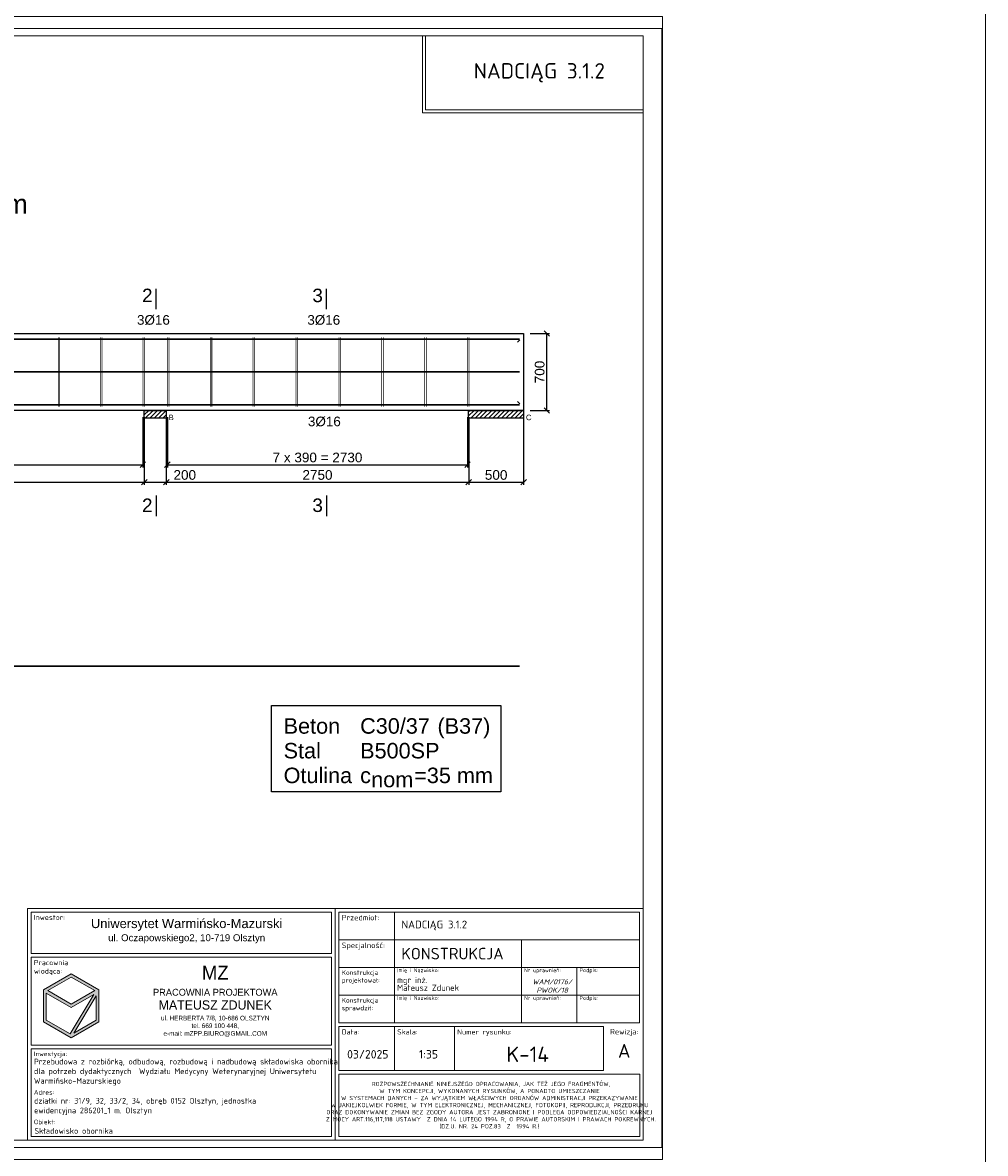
# Model space of a CAD drawing. Header units: millimetres. Extents: x -81893328 to 44149, y -26843406 to 95443303.
# Tile 6 of 100: x 35393 to 44149, y -35790 to -25505. Entities that reach past the tile are written whole.
import ezdxf
from ezdxf.enums import TextEntityAlignment as Align

# ---------------------------------------------------------------- set-up
doc = ezdxf.new("R2010")
doc.units = ezdxf.units.MM
for name, color, linetype, lineweight in [('aRMZ - opisy', 7, 'Continuous', 5), ('aRMZ - tabelka i ramka', 63, 'Continuous', 13), ('aRMZ - wymiarowanie', 4, 'Continuous', 13)]:
    doc.layers.add(name, color=color, linetype=linetype, lineweight=lineweight)
for name, color, linetype in [('SPECBUD_Cienkie', 9, 'Continuous'), ('SPECBUD_Grube', 7, 'Continuous'), ('SPECBUD_Opisy', 6, 'Continuous'), ('SPECBUD_Pręty zbrojeniowe', 1, 'Continuous'), ('SPECBUD_Wymiary', 3, 'Continuous'), ('SPECBUD_Wypełnienie', 253, 'Continuous')]:
    doc.layers.add(name, color=color, linetype=linetype)
doc.styles.add('1-100 RM', font='isocpeur.ttf', dxfattribs={"height": 20})
doc.styles.add('1-100 RM wymiar', font='isocpeur.ttf', dxfattribs={"height": 15})
doc.styles.add('4', font='arial.ttf', dxfattribs={"height": 15})
doc.styles.add('SPECBUD_TXT', font='arial.ttf')
doc.styles.get("Standard").update_dxf_attribs({"font": 'arial.ttf'})
doc.dimstyles.new('SPECBUD_mm_20', dxfattribs={"dimscale": 20, "dimtxt": 2.5, "dimasz": 2.5, "dimexe": 1.25, "dimexo": 3, "dimgap": 1, "dimtad": 1, "dimdec": 0, "dimzin": 0, "dimtxsty": 'SPECBUD_TXT', "dimblk": 'OBLIQUE', "dimblk1": 'OBLIQUE', "dimblk2": 'OBLIQUE', "dimcen": 1, "dimclrt": 7, "dimadec": 0, "dimazin": 0, "dimtfac": 1, "dimtdec": 4, "dimtofl": 0, "dimtmove": 0, "dimatfit": 3, "dimfxl": 1, "dimtolj": 1, "dimtzin": 0, "dimarcsym": 0})
pattern_1 = [(45, (28629.171, -28062.992), (20, -20), [])]

# ---------------------------------------------------------------- blocks, each defined once
blk = doc.blocks.new('_OBLIQUE')
at = {"color": 0, "lineweight": -2}
blk.add_line((-0.5, -0.5), (0.5, 0.5), dxfattribs=at)
blk = doc.blocks.new('*D1092')
at = {"layer": 'Defpoints', "color": 0, "ltscale": 100, "transparency": 16777216}
for p in [(36710, -29033), (39440, -29033), (39440, -29526)]:
    blk.add_point(p, dxfattribs=at)
at = {"layer": 'SPECBUD_Wymiary', "color": 0, "lineweight": -2, "ltscale": 100, "transparency": 16777216}
for p, q in [((36710, -29093), (36710, -29551)), ((39440, -29093), (39440, -29551)), ((36710, -29526), (39440, -29526))]:
    blk.add_line(p, q, dxfattribs=at)
at = {"layer": 'SPECBUD_Wymiary', "color": 0, "lineweight": -2, "ltscale": 100, "transparency": 16777216, "xscale": 50, "yscale": 50, "zscale": 50, "rotation": 180}
blk.add_blockref('_OBLIQUE', (36710, -29526), dxfattribs=at)
at = {"layer": 'SPECBUD_Wymiary', "color": 0, "lineweight": -2, "ltscale": 100, "transparency": 16777216, "xscale": 50, "yscale": 50, "zscale": 50}
blk.add_blockref('_OBLIQUE', (39440, -29526), dxfattribs=at)
at = {"layer": 'SPECBUD_Wymiary', "color": 7, "ltscale": 100, "transparency": 16777216, "insert": (38075, -29461), "char_height": 88, "attachment_point": 5, "style": 'SPECBUD_TXT'}
blk.add_mtext('\\A1;7 x 390 = 2730', dxfattribs=at)
blk = doc.blocks.new('*D1093')
at = {"layer": 'Defpoints', "color": 0, "ltscale": 100, "transparency": 16777216}
for p in [(30712, -29033), (36487, -29033), (36487, -29526)]:
    blk.add_point(p, dxfattribs=at)
at = {"layer": 'SPECBUD_Wymiary', "color": 0, "lineweight": -2, "ltscale": 100, "transparency": 16777216}
for p, q in [((30712, -29093), (30712, -29551)), ((36487, -29093), (36487, -29551)), ((30712, -29526), (36487, -29526))]:
    blk.add_line(p, q, dxfattribs=at)
at = {"layer": 'SPECBUD_Wymiary', "color": 0, "lineweight": -2, "ltscale": 100, "transparency": 16777216, "xscale": 50, "yscale": 50, "zscale": 50, "rotation": 180}
blk.add_blockref('_OBLIQUE', (30712, -29526), dxfattribs=at)
at = {"layer": 'SPECBUD_Wymiary', "color": 0, "lineweight": -2, "ltscale": 100, "transparency": 16777216, "xscale": 50, "yscale": 50, "zscale": 50}
blk.add_blockref('_OBLIQUE', (36487, -29526), dxfattribs=at)
at = {"layer": 'SPECBUD_Wymiary', "color": 7, "ltscale": 100, "transparency": 16777216, "insert": (33600, -29461), "char_height": 88, "attachment_point": 5, "style": 'SPECBUD_TXT'}
blk.add_mtext('\\A1;15 x 385 = 5775', dxfattribs=at)
blk = doc.blocks.new('*D1098')
at = {"layer": 'Defpoints', "color": 0, "ltscale": 100, "transparency": 16777216}
for p in [(39450, -29033), (39950, -29033), (39950, -29685)]:
    blk.add_point(p, dxfattribs=at)
at = {"layer": 'SPECBUD_Wymiary', "color": 0, "lineweight": -2, "ltscale": 100, "transparency": 16777216}
for p, q in [((39450, -29093), (39450, -29710)), ((39950, -29093), (39950, -29710)), ((39450, -29685), (39950, -29685))]:
    blk.add_line(p, q, dxfattribs=at)
at = {"layer": 'SPECBUD_Wymiary', "color": 0, "lineweight": -2, "ltscale": 100, "transparency": 16777216, "xscale": 50, "yscale": 50, "zscale": 50, "rotation": 180}
blk.add_blockref('_OBLIQUE', (39450, -29685), dxfattribs=at)
at = {"layer": 'SPECBUD_Wymiary', "color": 0, "lineweight": -2, "ltscale": 100, "transparency": 16777216, "xscale": 50, "yscale": 50, "zscale": 50}
blk.add_blockref('_OBLIQUE', (39950, -29685), dxfattribs=at)
at = {"layer": 'SPECBUD_Wymiary', "color": 7, "ltscale": 100, "transparency": 16777216, "insert": (39700, -29620), "char_height": 88, "attachment_point": 5, "style": 'SPECBUD_TXT'}
blk.add_mtext('\\A1;500', dxfattribs=at)
blk = doc.blocks.new('*D1099')
at = {"layer": 'Defpoints', "color": 0, "ltscale": 100, "transparency": 16777216}
for p in [(39950, -28333), (40161, -28333), (39950, -29033)]:
    blk.add_point(p, dxfattribs=at)
at = {"layer": 'SPECBUD_Wymiary', "color": 0, "lineweight": -2, "ltscale": 100, "transparency": 16777216}
for p, q in [((40010, -28333), (40186, -28333)), ((40161, -29033), (40161, -28333)), ((40010, -29033), (40186, -29033))]:
    blk.add_line(p, q, dxfattribs=at)
at = {"layer": 'SPECBUD_Wymiary', "color": 0, "lineweight": -2, "ltscale": 100, "transparency": 16777216, "xscale": 50, "yscale": 50, "zscale": 50}
for p, rotation in [((40161, -28333), 90), ((40161, -29033), 270)]:
    blk.add_blockref('_OBLIQUE', p, dxfattribs=dict(at, rotation=rotation))
at = {"layer": 'SPECBUD_Wymiary', "color": 7, "ltscale": 100, "transparency": 16777216, "insert": (40096, -28683), "char_height": 88, "attachment_point": 5, "rotation": 90, "style": 'SPECBUD_TXT'}
blk.add_mtext('\\A1;700', dxfattribs=at)
blk = doc.blocks.new('*D1100')
at = {"layer": 'Defpoints', "color": 0, "ltscale": 100, "transparency": 16777216}
for p in [(36700, -29033), (39450, -29033), (39450, -29685)]:
    blk.add_point(p, dxfattribs=at)
at = {"layer": 'SPECBUD_Wymiary', "color": 0, "lineweight": -2, "ltscale": 100, "transparency": 16777216}
for p, q in [((36700, -29093), (36700, -29710)), ((39450, -29093), (39450, -29710)), ((36700, -29685), (39450, -29685))]:
    blk.add_line(p, q, dxfattribs=at)
at = {"layer": 'SPECBUD_Wymiary', "color": 0, "lineweight": -2, "ltscale": 100, "transparency": 16777216, "xscale": 50, "yscale": 50, "zscale": 50, "rotation": 180}
blk.add_blockref('_OBLIQUE', (36700, -29685), dxfattribs=at)
at = {"layer": 'SPECBUD_Wymiary', "color": 0, "lineweight": -2, "ltscale": 100, "transparency": 16777216, "xscale": 50, "yscale": 50, "zscale": 50}
blk.add_blockref('_OBLIQUE', (39450, -29685), dxfattribs=at)
at = {"layer": 'SPECBUD_Wymiary', "color": 7, "ltscale": 100, "transparency": 16777216, "insert": (38075, -29620), "char_height": 88, "attachment_point": 5, "style": 'SPECBUD_TXT'}
blk.add_mtext('\\A1;2750', dxfattribs=at)
blk = doc.blocks.new('*D1101')
at = {"layer": 'Defpoints', "color": 0, "ltscale": 100, "transparency": 16777216}
for p in [(36500, -29033), (36700, -29033), (36700, -29685)]:
    blk.add_point(p, dxfattribs=at)
at = {"layer": 'SPECBUD_Wymiary', "color": 0, "lineweight": -2, "ltscale": 100, "transparency": 16777216}
for p, q in [((36500, -29093), (36500, -29710)), ((36700, -29093), (36700, -29710)), ((36500, -29685), (36700, -29685)), ((36700, -29685), (36985, -29685))]:
    blk.add_line(p, q, dxfattribs=at)
at = {"layer": 'SPECBUD_Wymiary', "color": 0, "lineweight": -2, "ltscale": 100, "transparency": 16777216, "xscale": 50, "yscale": 50, "zscale": 50, "rotation": 180}
blk.add_blockref('_OBLIQUE', (36500, -29685), dxfattribs=at)
at = {"layer": 'SPECBUD_Wymiary', "color": 0, "lineweight": -2, "ltscale": 100, "transparency": 16777216, "xscale": 50, "yscale": 50, "zscale": 50}
blk.add_blockref('_OBLIQUE', (36700, -29685), dxfattribs=at)
at = {"layer": 'SPECBUD_Wymiary', "color": 7, "ltscale": 100, "transparency": 16777216, "insert": (36868, -29620), "char_height": 88, "attachment_point": 5, "style": 'SPECBUD_TXT'}
blk.add_mtext('\\A1;200', dxfattribs=at)
blk = doc.blocks.new('*D1102')
at = {"layer": 'Defpoints', "color": 0, "ltscale": 100, "transparency": 16777216}
for p in [(30700, -29033), (36500, -29033), (36500, -29685)]:
    blk.add_point(p, dxfattribs=at)
at = {"layer": 'SPECBUD_Wymiary', "color": 0, "lineweight": -2, "ltscale": 100, "transparency": 16777216}
for p, q in [((30700, -29093), (30700, -29710)), ((36500, -29093), (36500, -29710)), ((30700, -29685), (36500, -29685))]:
    blk.add_line(p, q, dxfattribs=at)
at = {"layer": 'SPECBUD_Wymiary', "color": 0, "lineweight": -2, "ltscale": 100, "transparency": 16777216, "xscale": 50, "yscale": 50, "zscale": 50, "rotation": 180}
blk.add_blockref('_OBLIQUE', (30700, -29685), dxfattribs=at)
at = {"layer": 'SPECBUD_Wymiary', "color": 0, "lineweight": -2, "ltscale": 100, "transparency": 16777216, "xscale": 50, "yscale": 50, "zscale": 50}
blk.add_blockref('_OBLIQUE', (36500, -29685), dxfattribs=at)
at = {"layer": 'SPECBUD_Wymiary', "color": 7, "ltscale": 100, "transparency": 16777216, "insert": (33600, -29620), "char_height": 88, "attachment_point": 5, "style": 'SPECBUD_TXT'}
blk.add_mtext('\\A1;5800', dxfattribs=at)

msp = doc.modelspace()

# ---------------------------------------------------------------- hatches: boundary and pattern name
at = {"layer": 'aRMZ - tabelka i ramka', "linetype": 'Continuous', "ltscale": 0.4}
h = msp.add_hatch(dxfattribs=at)
h.set_pattern_fill('DOTS', color=256, scale=2.1)
h.set_pattern_definition([(0, (41341.41522, -33158.82118), (0.065625, 0.13125), [0, -0.13125])])
h.paths.add_polyline_path([(36087.3079, -34302.5834), (35835.3079, -34157.0911), (35583.3079, -34302.5834), (35583.3079, -34593.5679), (35835.3079, -34739.0602), (36087.3079, -34593.5679)])
h.paths.add_polyline_path([(36039.6392, -34344.6542), (35824.3945, -34703.6609), (35608.5079, -34579.0187), (35608.5079, -34331.6819), (35835.3079, -34462.6249)], flags=16)
h.paths.add_polyline_path([(35835.3079, -34433.5265), (35621.1079, -34309.858), (35835.3079, -34186.1896), (36049.5079, -34309.858)], flags=16)
h.paths.add_polyline_path([(36062.1079, -34356.1852), (36062.1079, -34579.0187), (35857.7767, -34696.9894)], flags=16)
at = {"layer": 'SPECBUD_Wypełnienie', "ltscale": 100}
h = msp.add_hatch(dxfattribs=at)
h.set_pattern_fill('ANSI31', color=256, scale=20, style=0)
h.set_pattern_definition(pattern_1)
h.paths.add_polyline_path([(36499.7315, -29103.0818), (36499.7315, -29032.5318), (36699.7315, -29032.5318), (36699.7315, -29103.0818)])
h = msp.add_hatch(dxfattribs=at)
h.set_pattern_fill('ANSI31', color=256, scale=20, style=0)
h.set_pattern_definition(pattern_1)
h.paths.add_polyline_path([(39449.7315, -29103.0818), (39449.7315, -29032.5318), (39949.7315, -29032.5318), (39949.7315, -29103.0818)])

# ---------------------------------------------------------------- linework, layer by layer
at = {"layer": 'aRMZ - tabelka i ramka', "linetype": 'Continuous', "ltscale": 0.4}
for p, q in [((38236.7575, -33561.7776), (38236.7575, -35670.1776)), ((38774.3575, -33847.3776), (38774.3575, -33595.3776)), ((38774.3575, -34099.3776), (38774.3575, -33847.3776)), ((39929.3575, -33847.3776), (39929.3575, -34099.3776)), ((38774.3575, -34351.3776), (38774.3575, -34099.3776)), ((39929.3575, -34099.3776), (39929.3575, -34351.3776)), ((40433.3575, -34099.3776), (40433.3575, -34351.3776)), ((35835.3079, -34157.0911), (35583.3079, -34302.5834)), ((35835.3079, -34186.1896), (35621.1079, -34309.858)), ((36087.3079, -34302.5834), (35835.3079, -34157.0911)), ((36049.5079, -34309.858), (35835.3079, -34186.1896)), ((35583.3079, -34302.5834), (35583.3079, -34593.5679)), ((35608.5079, -34331.6819), (35835.3079, -34462.6249)), ((35608.5079, -34331.6819), (35608.5079, -34579.0187)), ((35621.1079, -34309.858), (35835.3079, -34433.5265)), ((35824.3945, -34703.6609), (36039.6392, -34344.6542)), ((36049.5079, -34309.858), (35835.3079, -34433.5265)), ((36039.6392, -34344.6542), (35835.3079, -34462.6249)), ((36087.3079, -34593.5679), (36087.3079, -34302.5834)), ((38774.3575, -34603.3776), (38774.3575, -34351.3776)), ((39929.3575, -34351.3776), (39929.3575, -34603.3776)), ((40433.3575, -34351.3776), (40433.3575, -34603.3776)), ((35857.7767, -34696.9894), (36062.1079, -34356.1852)), ((36062.1079, -34579.0187), (36062.1079, -34356.1852)), ((35583.3079, -34593.5679), (35835.3079, -34739.0602)), ((35608.5079, -34579.0187), (35824.3945, -34703.6609)), ((35835.3079, -34739.0602), (36087.3079, -34593.5679)), ((35857.7767, -34696.9894), (36062.1079, -34579.0187)), ((38774.3575, -34636.9776), (38774.3575, -35035.9776)), ((39320.3575, -34636.9776), (39320.3575, -35035.9776))]:
    msp.add_line(p, q, dxfattribs=at)
at = {"layer": 'aRMZ - tabelka i ramka', "color": 7, "true_color": 0xffffff}
for points in [[(26511.7575, -25450.1776), (41211.7575, -25450.1776), (41211.7575, -35845.1776), (26511.7575, -35845.1776)], [(26818.027, -25560.0699), (41207.2204, -25560.0699), (41207.2204, -35735.2853), (26818.027, -35735.2853)]]:
    msp.add_lwpolyline(points, close=True, dxfattribs=at)
at = {"layer": 'aRMZ - tabelka i ramka'}
msp.add_lwpolyline([(28086.7575, -25625.1776), (41036.7575, -25625.1776), (41036.7575, -35670.1776), (28086.7575, -35670.1776)], close=True, dxfattribs=at)
for points in [[(41036.7575, -26325.1776), (39028.7276, -26325.1776), (39028.7276, -25625.1776)], [(41036.7575, -26297.1776), (39056.7276, -26297.1776), (39056.7276, -25625.1776)]]:
    msp.add_lwpolyline(points, dxfattribs=at)
at = {"layer": 'aRMZ - tabelka i ramka', "linetype": 'Continuous', "ltscale": 0.4}
for points in [[(41036.7575, -35670.1776), (41036.7575, -33561.7776), (35436.7575, -33561.7776), (35436.7575, -35670.1776)], [(35470.3575, -33595.3776), (38203.1575, -33595.3776), (38203.1575, -33973.3776), (35470.3575, -33973.3776)], [(38270.3575, -33595.3776), (41003.1575, -33595.3776), (41003.1575, -33847.3776), (38270.3575, -33847.3776)], [(38270.3575, -33847.3776), (41003.1575, -33847.3776), (41003.1575, -34099.3776), (38270.3575, -34099.3776)], [(35470.3575, -34006.9776), (38203.1575, -34006.9776), (38203.1575, -34804.9776), (35470.3575, -34804.9776)], [(38270.3575, -34099.3776), (41003.1575, -34099.3776), (41003.1575, -34351.3776), (38270.3575, -34351.3776)], [(38270.3575, -34351.3776), (41003.1575, -34351.3776), (41003.1575, -34603.3776), (38270.3575, -34603.3776)], [(38270.3575, -34636.9776), (40674.8575, -34636.9776), (40674.8575, -35035.9776), (38270.3575, -35035.9776)], [(35470.3575, -34838.5776), (38203.1575, -34838.5776), (38203.1575, -35636.5776), (35470.3575, -35636.5776)], [(38270.3575, -35069.5776), (41007.3575, -35069.5776), (41007.3575, -35636.5776), (38270.3575, -35636.5776)]]:
    msp.add_lwpolyline(points, close=True, dxfattribs=at)
at = {"layer": 'aRMZ - wymiarowanie', "color": 1, "ltscale": 2}
msp.add_lwpolyline([(19985.9645, 13281.4466), (44149.4888, 13281.4466), (44149.4888, -50421.9977), (19985.9645, -50421.9977)], close=True, dxfattribs=at)
at = {"layer": 'SPECBUD_Cienkie', "linetype": 'Continuous', "ltscale": 100}
for p, q in [((39914.7315, -28391.5318), (39893.5615, -28412.7018)), ((39914.7315, -28391.5318), (39893.5615, -28412.7018)), ((39914.7315, -28391.5318), (39893.5615, -28412.7018)), ((39914.7315, -28973.5318), (39893.5615, -28952.3618)), ((39914.7315, -28973.5318), (39893.5615, -28952.3618)), ((39914.7315, -28973.5318), (39893.5615, -28952.3618))]:
    msp.add_line(p, q, dxfattribs=at)
for points in [[(36499.7315, -29103.0818), (36499.7315, -29032.5318), (36699.7315, -29032.5318), (36699.7315, -29103.0818)], [(39449.7315, -29103.0818), (39449.7315, -29032.5318), (39949.7315, -29032.5318), (39949.7315, -29103.0818)]]:
    msp.add_lwpolyline(points, dxfattribs=at)
at = {"layer": 'SPECBUD_Grube', "linetype": 'Continuous', "ltscale": 100}
msp.add_lwpolyline([(28699.7315, -28332.5318), (39949.7315, -28332.5318), (39949.7315, -29032.5318), (28699.7315, -29032.5318), (28699.7315, -28332.5318)], dxfattribs=at)
msp.add_lwpolyline([(37657.8361, -31715.865), (39742.9961, -31715.865), (39742.9961, -32501.86), (37657.8361, -32501.86)], close=True, dxfattribs=at)
at = {"layer": 'SPECBUD_Opisy', "linetype": 'Continuous', "ltscale": 100}
for p, q in [((36609.1934, -28110.4458), (36609.1934, -27925.2258)), ((38158.4071, -28110.4458), (38158.4071, -27925.2258)), ((36609.1934, -29807.7969), (36609.1934, -29993.0169)), ((38158.4071, -29807.7969), (38158.4071, -29993.0169))]:
    msp.add_line(p, q, dxfattribs=at)
at = {"layer": 'SPECBUD_Pręty zbrojeniowe', "linetype": 'Continuous', "ltscale": 100}
for points, const_width in [([(39914.7315, -28383.5318), (39914.7315, -28383.5318), (39914.7315, -28383.5318), (39914.7315, -28383.5318), (39914.7315, -28383.5318), (39914.7315, -28383.5318), (28734.7315, -28383.5318), (28734.7315, -28383.5318), (28734.7315, -28383.5318), (28734.7315, -28383.5318), (28734.7315, -28383.5318), (28734.7315, -28383.5318)], 16), ([(39914.7315, -28383.5318), (39914.7315, -28383.5318), (39914.7315, -28383.5318), (39914.7315, -28383.5318), (39914.7315, -28383.5318), (39914.7315, -28383.5318), (28734.7315, -28383.5318), (28734.7315, -28383.5318), (28734.7315, -28383.5318), (28734.7315, -28383.5318), (28734.7315, -28383.5318), (28734.7315, -28383.5318)], 16), ([(39914.7315, -28383.5318), (39914.7315, -28383.5318), (39914.7315, -28383.5318), (39914.7315, -28383.5318), (39914.7315, -28383.5318), (39914.7315, -28383.5318), (28734.7315, -28383.5318), (28734.7315, -28383.5318), (28734.7315, -28383.5318), (28734.7315, -28383.5318), (28734.7315, -28383.5318), (28734.7315, -28383.5318)], 16), ([(35717.2315, -28997.5318), (35717.2315, -28367.5318)], 6.6), ([(35731.3415, -28997.5318), (35731.3415, -28367.5318)], 6.6), ([(36102.2315, -28997.5318), (36102.2315, -28367.5318)], 6.6), ([(36116.3415, -28997.5318), (36116.3415, -28367.5318)], 6.6), ([(36487.2315, -28997.5318), (36487.2315, -28367.5318)], 6.6), ([(36501.3415, -28997.5318), (36501.3415, -28367.5318)], 6.6), ([(36709.7315, -28997.5318), (36709.7315, -28367.5318)], 6.6), ([(36723.8415, -28997.5318), (36723.8415, -28367.5318)], 6.6), ([(37099.7315, -28997.5318), (37099.7315, -28367.5318)], 6.6), ([(37113.8415, -28997.5318), (37113.8415, -28367.5318)], 6.6), ([(37489.7315, -28997.5318), (37489.7315, -28367.5318)], 6.6), ([(37503.8415, -28997.5318), (37503.8415, -28367.5318)], 6.6), ([(37879.7315, -28997.5318), (37879.7315, -28367.5318)], 6.6), ([(37893.8415, -28997.5318), (37893.8415, -28367.5318)], 6.6), ([(38269.7315, -28997.5318), (38269.7315, -28367.5318)], 6.6), ([(38283.8415, -28997.5318), (38283.8415, -28367.5318)], 6.6), ([(38659.7315, -28997.5318), (38659.7315, -28367.5318)], 6.6), ([(38673.8415, -28997.5318), (38673.8415, -28367.5318)], 6.6), ([(39049.7315, -28997.5318), (39049.7315, -28367.5318)], 6.6), ([(39063.8415, -28997.5318), (39063.8415, -28367.5318)], 6.6), ([(39439.7315, -28997.5318), (39439.7315, -28367.5318)], 6.6), ([(39453.8415, -28997.5318), (39453.8415, -28367.5318)], 6.6), ([(39914.7315, -28682.5318), (39914.7315, -28682.5318), (39914.7315, -28682.5318), (39914.7315, -28682.5318), (39914.7315, -28682.5318), (39914.7315, -28682.5318), (28734.7315, -28682.5318), (28734.7315, -28682.5318), (28734.7315, -28682.5318), (28734.7315, -28682.5318), (28734.7315, -28682.5318), (28734.7315, -28682.5318)], 16), ([(39914.7315, -28981.5318), (39914.7315, -28981.5318), (39914.7315, -28981.5318), (39914.7315, -28981.5318), (39914.7315, -28981.5318), (39914.7315, -28981.5318), (28734.7315, -28981.5318), (28734.7315, -28981.5318), (28734.7315, -28981.5318), (28734.7315, -28981.5318), (28734.7315, -28981.5318), (28734.7315, -28981.5318)], 16), ([(39914.7315, -28981.5318), (39914.7315, -28981.5318), (39914.7315, -28981.5318), (39914.7315, -28981.5318), (39914.7315, -28981.5318), (39914.7315, -28981.5318), (28734.7315, -28981.5318), (28734.7315, -28981.5318), (28734.7315, -28981.5318), (28734.7315, -28981.5318), (28734.7315, -28981.5318), (28734.7315, -28981.5318)], 16), ([(39914.7315, -28981.5318), (39914.7315, -28981.5318), (39914.7315, -28981.5318), (39914.7315, -28981.5318), (39914.7315, -28981.5318), (39914.7315, -28981.5318), (28734.7315, -28981.5318), (28734.7315, -28981.5318), (28734.7315, -28981.5318), (28734.7315, -28981.5318), (28734.7315, -28981.5318), (28734.7315, -28981.5318)], 16), ([(39914.7315, -31357.9458), (39914.7315, -31357.9458), (39914.7315, -31357.9458), (39914.7315, -31357.9458), (39914.7315, -31357.9458), (39914.7315, -31357.9458), (28734.7315, -31357.9458), (28734.7315, -31357.9458), (28734.7315, -31357.9458), (28734.7315, -31357.9458), (28734.7315, -31357.9458), (28734.7315, -31357.9458)], 16)]:
    msp.add_lwpolyline(points, dxfattribs=dict(at, const_width=const_width))
at = {"layer": 'SPECBUD_Wypełnienie', "color": 7, "linetype": 'Continuous', "ltscale": 100}
for points in [[(36499.7315, -29103.0818), (36499.7315, -29032.5318), (36699.7315, -29032.5318), (36699.7315, -29103.0818)], [(39449.7315, -29103.0818), (39449.7315, -29032.5318), (39949.7315, -29032.5318), (39949.7315, -29103.0818)]]:
    msp.add_lwpolyline(points, close=True, dxfattribs=at)

# ---------------------------------------------------------------- texts
at = {"layer": 'aRMZ - opisy', "style": 'SPECBUD_TXT'}
msp.add_text('Nadciąg żelbetowy 20x70cm', height=175, dxfattribs=at).set_placement((32328.3217, -27242.3036))
at = {"layer": 'aRMZ - tabelka i ramka', "insert": (40092.7276, -25961.1776), "char_height": 140, "attachment_point": 5}
msp.add_mtext_dynamic_manual_height_columns('{\\fISOCPEUR|b0|i0|c238|p34;NADCIĄG 3.1.2}', width=2885.386287, gutter_width=21.875, heights=[0], dxfattribs=at)
at = {"layer": 'aRMZ - tabelka i ramka', "linetype": 'Continuous', "ltscale": 0.4}
for s, width, gutter_width, heights, insert, char_height, attachment_point, style in [('Inwestor:', 158.430567, 350, [0], (35495.5575, -33620.5776), 46.2, 1, '1-100 RM'), ('Przedmiot:', 158.430567, 350, [0], (38295.5575, -33620.5776), 50.4, 1, '1-100 RM'), ('NADCIĄG 3.1.2', 2864.019069, 3.5, [0], (38839.1559, -33716.8104), 70, 4, '1-100 RM wymiar'), ('Specjalność:', 158.430567, 350, [0], (38295.5575, -33872.5776), 50.4, 1, '1-100 RM'), ('Pracownia wiodąca:', 510.5505, 350, [0], (35495.5575, -34032.1776), 46.2, 1, '1-100 RM'), ('Konstrukcja projektował:', 158.430567, 350, [0], (38295.5575, -34124.5776), 42, 1, '1-100 RM'), ('Imię i Nazwisko:', 675.120063, 350, [0], (38799.5575, -34107.0776), 35, 1, '1-100 RM'), ('Nr uprawnień:', 455.519719, 350, [0], (39954.5575, -34107.0776), 35, 1, '1-100 RM'), ('Podpis:', 455.519719, 350, [0], (40458.5575, -34107.0776), 35, 1, '1-100 RM'), ('\\pxsm0.75,;mgr inż.\\PMateusz Zdunek', 1066.434485, 350, [0], (38799.5575, -34248.8276), 56, 4, '1-100 RM'), ('{\\fISOCPEUR|b0|i1|c238|p34;WAM/0176/\\PPWOK/18}', 519.873953, 350, [0], (40209.8299, -34267.3776), 46.2, 5, '1-100 RM'), ('Imię i Nazwisko:', 693.74381, 350, [0], (38799.5575, -34359.0776), 35, 1, '1-100 RM'), ('Konstrukcja sprawdził:', 158.430567, 350, [0], (38295.5575, -34376.5776), 42, 1, '1-100 RM'), ('Nr uprawnień:', 455.519719, 350, [0], (39954.5575, -34359.0776), 35, 1, '1-100 RM'), ('Podpis:', 455.519719, 350, [0], (40458.5575, -34359.0776), 35, 1, '1-100 RM'), ('Skala:', 158.430567, 350, [0], (38799.5575, -34662.1776), 46.2, 1, '1-100 RM'), ('Rewizja:', 158.430567, 350, [0], (40864.5575, -34657.9776), 50.4, 2, '1-100 RM'), ('Data:', 158.430567, 350, [0], (38295.5575, -34662.1776), 46.2, 1, '1-100 RM'), ('Numer rysunku:', 444.16939, 350, [0], (39345.5575, -34662.1776), 46.2, 1, '1-100 RM'), ('Inwestycja:', 510.5505, 350, [0], (35495.5575, -34863.7776), 42, 1, '1-100 RM'), ('03/2025', 427.008968, 350, [77], (38532.6564, -34888.9776), 77, 5, '1-100 RM'), ('1:35', 427.008968, 350, [77], (39084.1319, -34888.9776), 77, 5, '1-100 RM'), ('K-14', 427.008968, 350, [77], (39986.7049, -34888.9776), 140, 5, '1-100 RM'), ('A', 158.430567, 350, [0], (40864.5575, -34857.4776), 126, 5, '1-100 RM'), ('Adres:', 510.5505, 350, [0], (35495.5575, -35213.76), 42, 1, '1-100 RM'), ('Obiekt:', 510.5505, 350, [0], (35495.5575, -35483.2776), 42, 1, '1-100 RM')]:
    msp.add_mtext_dynamic_manual_height_columns(s, width=width, gutter_width=gutter_width, heights=heights, dxfattribs=dict(at, insert=insert, char_height=char_height, attachment_point=attachment_point, style=style))
for s, insert, char_height, width, attachment_point, style in [('{\\fArial|b0|i0|c238|p34;Uniwersytet Warmińsko-Mazurski\\P\\H0.75x;ul. Oczapowskiego2, 10-719 Olsztyn}', (36885.0347, -33768.0252), 84, 2412.96952, 5, '1-100 RM'), ('KONSTRUKCJA', (38837.3575, -33973.3776), 105, 1092, 4, '1-100 RM wymiar'), ('\\pxqc;{\\fBankGothic Lt BT|b0|i0|c238|p34;\\H2x;MZ\\H0.83334x;\\P\\fBankGothic Lt BT|b0|i0|c0|p34;\\H0.6x;PRACOWNIA PROJEKTOWA \\P\\fBankGothic Lt BT|b0|i0|c238|p34;\\H1.3333x;MATEUSZ ZDUNEK\\fBankGothic Lt BT|b0|i0|c0|p34;\\P\\H0.5x;ul. \\fBankGothic Lt BT|b0|i0|c238|p34;HERBERTA 7/8\\fBankGothic Lt BT|b0|i0|c0|p34;, 10-6\\fBankGothic Lt BT|b0|i0|c238|p34;86 \\fBankGothic Lt BT|b0|i0|c0|p34;OLSZTYN\\Ptel. \\fBankGothic Lt BT|b0|i0|c238|p34;669 100 448\\fBankGothic Lt BT|b0|i0|c0|p34;,\\fBankGothic Lt BT|b0|i0|c238|p34;\\P\\fBankGothic Lt BT|b0|i0|c0|p34;e-mail: \\fBankGothic Lt BT|b0|i0|c238|p34;mZPP.BIURO\\fBankGothic Lt BT|b0|i0|c0|p34;@\\fBankGothic Lt BT|b0|i0|c238|p34;GMAIL\\fBankGothic Lt BT|b0|i0|c0|p34;.\\fBankGothic Lt BT|b0|i0|c238|p34;COM}', (37145.2327, -34405.9776), 63, 2200.229838, 5, '4'), ('Przebudowa z rozbiórką, odbudową, rozbudową i nadbudową składowiska obornika dla potrzeb dydaktycznych  Wydziału Medycyny Weterynaryjnej Uniwersytetu \\PWarmińsko-Mazurskiego', (35496.4279, -34928.8968), 52.5, 2706.729605, 1, '1-100 RM'), (' ROZPOWSZECHNIANIE NINIEJSZEGO OPRACOWANIA, JAK TEŻ JEGO FRAGMENTÓW, \\PW TYM KONCEPCJI, WYKONANYCH RYSUNKÓW, A PONADTO UMIESZCZANIE \\PW SYSTEMACH DANYCH - ZA WYJĄTKIEM WŁAŚCIWYCH ORGANÓW ADMINISTRACJI PRZEKAZYWANIE W\\~JAKIEJKOLWIEK FORMIE, W TYM ELEKTRONICZNEJ, MECHANICZNEJ, FOTOKOPII, REPRODUKCJI, PRZEDRUKU ORAZ DOKONYWANIE ZMIAN BEZ ZGODY AUTORA JEST ZABRONIONE I PODLEGA ODPOWIEDZIALNOŚCI KARNEJ\\P Z MOCY ART.116,117,118 USTAWY  Z DNIA 14 LUTEGO 1994 R, O PRAWIE AUTORSKIM I PRAWACH POKREWNYCH. (DZ.U. NR. 24 POZ.83  Z  1994 R.)', (39638.8575, -35353.0776), 38.5, 2737, 5, '1-100 RM wymiar'), ('działki nr: 31/9, 32, 33/2, 34, obręb 0152 Olsztyn, jednostka ewidencyjna 286201_1 m. Olsztyn', (35497.5278, -35285.6151), 52.5, 2307.395061, 1, '1-100 RM'), ('Składowisko obornika', (35501.1957, -35559.2275), 52.5, 2345.109546, 1, '1-100 RM')]:
    msp.add_mtext(s, dxfattribs=dict(at, insert=insert, char_height=char_height, width=width, attachment_point=attachment_point, style=style))
at = {"layer": 'SPECBUD_Opisy', "color": 7, "ltscale": 100, "style": 'SPECBUD_TXT'}
for s, p in [('2', (36574.6134, -27925.2258)), ('3', (38123.8271, -27925.2258))]:
    msp.add_text(s, height=122.5, dxfattribs=at).set_placement(p, align=Align.TOP_RIGHT)
for s, height, p in [('3Ø16', 87.5, (36433.4234, -28165.5883)), ('3Ø16', 87.5, (37982.6371, -28165.5883)), ('B', 50, (36720.9015, -29071.1018)), ('3Ø16', 87.5, (37988.1438, -29088.8413)), ('C', 50, (39970.9015, -29071.1018))]:
    msp.add_text(s, height=height, dxfattribs=at).set_placement(p, align=Align.TOP_LEFT)
for s, p in [('2', (36574.6134, -29993.0169)), ('3', (38123.8271, -29993.0169))]:
    msp.add_text(s, height=122.5, dxfattribs=at).set_placement(p, align=Align.BOTTOM_RIGHT)
for s, height, p in [('  Beton', 140.81375, (37657.8361, -31972.9225)), ('C30/37', 140.81375, (38462.9061, -31972.9225)), (' (B37)', 140.81375, (39111.5961, -31972.9225)), ('  Stal', 140.81375, (37657.8361, -32197.6575)), ('B500SP', 140.81375, (38462.9061, -32197.6575)), ('  Otulina ', 140.81375, (37657.8361, -32422.3925)), ('=35 mm', 140.81375, (38954.8486, -32422.3925)), ('c', 140.8137, (38462.9061, -32422.3925)), ('nom', 140.81375, (38563.5136, -32459.8425))]:
    msp.add_text(s, height=height, dxfattribs=at).set_placement(p)

# ---------------------------------------------------------------- dimensions: what is measured, and where the dimension line sits
at = {"layer": 'SPECBUD_Wymiary', "ltscale": 100}
dim = msp.add_linear_dim(base=(40161.3915, -28332.5318), p1=(39949.7315, -29032.5318), p2=(39949.7315, -28332.5318), angle=90, dimstyle='SPECBUD_mm_20', override={"dimtxt": 4.4, "dimsah": 1}, dxfattribs=at)
dim.commit()
dim.dimension.update_dxf_attribs({"geometry": '*D1099', "text_midpoint": (40096.4611, -28682.5318)})
for base, p1, p2, picture, middle in [((36499.7315, -29684.7326), (30699.7315, -29032.5318), (36499.7315, -29032.5318), '*D1102', (33599.7315, -29619.8022)), ((36699.7315, -29684.7326), (36499.7315, -29032.5318), (36699.7315, -29032.5318), '*D1101', (36867.546, -29619.8022)), ((39449.7315, -29684.7326), (36699.7315, -29032.5318), (39449.7315, -29032.5318), '*D1100', (38074.7315, -29619.8022)), ((39949.7315, -29684.7326), (39449.7315, -29032.5318), (39949.7315, -29032.5318), '*D1098', (39699.7315, -29619.8022))]:
    dim = msp.add_linear_dim(base=base, p1=p1, p2=p2, dimstyle='SPECBUD_mm_20', override={"dimtxt": 4.4, "dimsah": 1}, dxfattribs=at)
    dim.commit()
    dim.dimension.update_dxf_attribs({"geometry": picture, "text_midpoint": middle})
for base, p1, p2, text, picture, middle in [((36487.2315, -29526.0841), (30712.2315, -29032.5318), (36487.2315, -29032.5318), '15 x 385 = 5775', '*D1093', (33599.7315, -29461.1236)), ((39439.7315, -29526.0841), (36709.7315, -29032.5318), (39439.7315, -29032.5318), '7 x 390 = 2730', '*D1092', (38074.7315, -29461.1236))]:
    dim = msp.add_linear_dim(base=base, p1=p1, p2=p2, text=text, dimstyle='SPECBUD_mm_20', override={"dimtxt": 4.4, "dimsah": 1}, dxfattribs=at)
    dim.commit()
    dim.dimension.update_dxf_attribs({"geometry": picture, "text_midpoint": middle})

doc.saveas('drawing.dxf')
